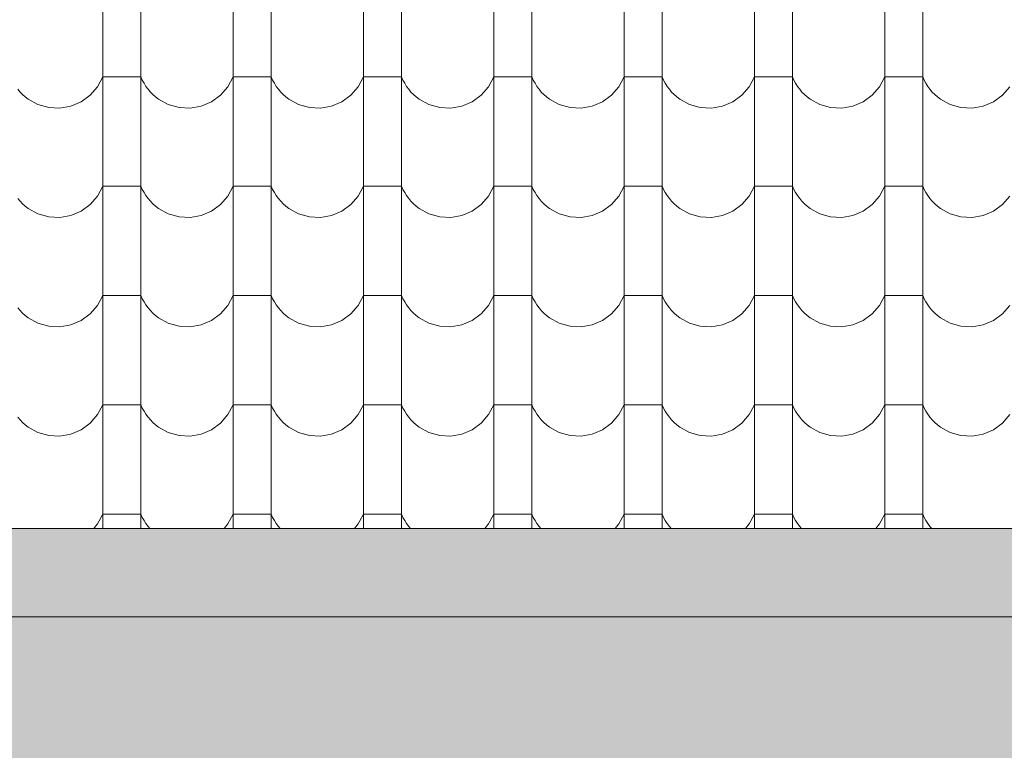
# Model space of a CAD drawing. Header units: millimetres. Extents: x -68772 to 137055, y -73300 to 19650.
# Tile 171 of 212: x 75550 to 77171, y -39170 to -37967. Entities that reach past the tile are written whole.
import ezdxf

# ---------------------------------------------------------------- set-up
doc = ezdxf.new("R2010")
doc.units = ezdxf.units.MM
doc.header["$MEASUREMENT"] = 0
doc.linetypes.add('Przerywana', pattern=[480, 240, -240])
for name, color, linetype, lineweight in [('Nowe_440-K Belki_Nr_pióra__1', 7, 'Continuous', 18), ('Nowe_810-G Ogólne_Nr_pióra__1', 7, 'Continuous', 18), ('Nowe_810-G Ogólne_Nr_pióra__22', 22, 'Continuous', 18), ('Nowe_810-G Ogólne_Nr_pióra__26', 13, 'Continuous', 18)]:
    doc.layers.add(name, color=color, linetype=linetype, lineweight=lineweight)

# ---------------------------------------------------------------- blocks, each defined once
blk = doc.blocks.new('*X46')
at = {"layer": 'Nowe_810-G Ogólne_Nr_pióra__26', "color": 13, "linetype": 'Continuous', "lineweight": 18}
for p, q in [((75687.3, -37810.5), (75687.3, -37990.5)), ((75749.7, -37810.5), (75749.7, -37990.5)), ((75901.8, -37810.5), (75901.8, -37990.5)), ((75964.2, -37810.5), (75964.2, -37990.5)), ((76116.3, -37810.5), (76116.3, -37990.5)), ((76178.7, -37810.5), (76178.7, -37990.5)), ((76330.8, -37810.5), (76330.8, -37990.5)), ((76393.2, -37810.5), (76393.2, -37990.5)), ((76545.3, -37810.5), (76545.3, -37990.5)), ((76607.7, -37810.5), (76607.7, -37990.5)), ((76759.8, -37810.5), (76759.8, -37990.5)), ((76822.2, -37810.5), (76822.2, -37990.5)), ((76974.3, -37810.5), (76974.3, -37990.5)), ((77036.7, -37810.5), (77036.7, -37990.5)), ((75687.3, -37990.5), (75687.3, -38170.6)), ((75749.7, -37990.5), (75749.7, -38170.6)), ((75901.8, -37990.5), (75901.8, -38170.6)), ((75964.2, -37990.5), (75964.2, -38170.6)), ((76116.3, -37990.5), (76116.3, -38170.6)), ((76178.7, -37990.5), (76178.7, -38170.6)), ((76330.8, -37990.5), (76330.8, -38170.6)), ((76393.2, -37990.5), (76393.2, -38170.6)), ((76545.3, -37990.5), (76545.3, -38170.6)), ((76607.7, -37990.5), (76607.7, -38170.6)), ((76759.8, -37990.5), (76759.8, -38170.6)), ((76822.2, -37990.5), (76822.2, -38170.6)), ((76974.3, -37990.5), (76974.3, -38170.6)), ((77036.7, -37990.5), (77036.7, -38170.6)), ((75678.6, -38077.1), (75687.3, -38060.8)), ((75718.5, -38060.8), (75687.3, -38060.8)), ((75749.7, -38060.8), (75718.5, -38060.8)), ((75749.7, -38060.8), (75752.1, -38066.2)), ((75752.1, -38066.2), (75754.9, -38071.5)), ((75893.1, -38077.1), (75901.8, -38060.8)), ((75933, -38060.8), (75901.8, -38060.8)), ((75964.2, -38060.8), (75933, -38060.8)), ((75964.2, -38060.8), (75966.6, -38066.2)), ((75966.6, -38066.2), (75969.4, -38071.5)), ((76107.6, -38077.1), (76116.3, -38060.8)), ((76147.5, -38060.8), (76116.3, -38060.8)), ((76178.7, -38060.8), (76147.5, -38060.8)), ((76178.7, -38060.8), (76181.1, -38066.2)), ((76181.1, -38066.2), (76183.9, -38071.5)), ((76322.1, -38077.1), (76330.8, -38060.8)), ((76362, -38060.8), (76330.8, -38060.8)), ((76393.2, -38060.8), (76362, -38060.8)), ((76393.2, -38060.8), (76395.6, -38066.2)), ((76395.6, -38066.2), (76398.4, -38071.5)), ((76536.6, -38077.1), (76545.3, -38060.8)), ((76576.5, -38060.8), (76545.3, -38060.8)), ((76607.7, -38060.8), (76576.5, -38060.8)), ((76607.7, -38060.8), (76610.1, -38066.2)), ((76610.1, -38066.2), (76612.9, -38071.5)), ((76751.1, -38077.1), (76759.8, -38060.8)), ((76791, -38060.8), (76759.8, -38060.8)), ((76822.2, -38060.8), (76791, -38060.8)), ((76822.2, -38060.8), (76824.6, -38066.2)), ((76824.6, -38066.2), (76827.4, -38071.5)), ((76965.6, -38077.1), (76974.3, -38060.8)), ((77005.5, -38060.8), (76974.3, -38060.8)), ((77036.7, -38060.8), (77005.5, -38060.8)), ((77036.7, -38060.8), (77039.1, -38066.2)), ((77039.1, -38066.2), (77041.9, -38071.5)), ((75547, -38081.3), (75550.8, -38085.8)), ((75666.5, -38091), (75678.6, -38077.1)), ((75754.9, -38071.5), (75758, -38076.5)), ((75758, -38076.5), (75761.5, -38081.3)), ((75761.5, -38081.3), (75765.3, -38085.8)), ((75881, -38091), (75893.1, -38077.1)), ((75969.4, -38071.5), (75972.5, -38076.5)), ((75972.5, -38076.5), (75976, -38081.3)), ((75976, -38081.3), (75979.8, -38085.8)), ((76095.5, -38091), (76107.6, -38077.1)), ((76183.9, -38071.5), (76187, -38076.5)), ((76187, -38076.5), (76190.5, -38081.3)), ((76190.5, -38081.3), (76194.3, -38085.8)), ((76310, -38091), (76322.1, -38077.1)), ((76398.4, -38071.5), (76401.5, -38076.5)), ((76401.5, -38076.5), (76405, -38081.3)), ((76405, -38081.3), (76408.8, -38085.8)), ((76524.5, -38091), (76536.6, -38077.1)), ((76612.9, -38071.5), (76616, -38076.5)), ((76616, -38076.5), (76619.5, -38081.3)), ((76619.5, -38081.3), (76623.3, -38085.8)), ((76739, -38091), (76751.1, -38077.1)), ((76827.4, -38071.5), (76830.5, -38076.5)), ((76830.5, -38076.5), (76834, -38081.3)), ((76834, -38081.3), (76837.8, -38085.8)), ((76953.5, -38091), (76965.6, -38077.1)), ((77041.9, -38071.5), (77045, -38076.5)), ((77045, -38076.5), (77048.5, -38081.3)), ((77048.5, -38081.3), (77052.3, -38085.8)), ((77168, -38091), (77180.1, -38077.1)), ((75550.8, -38085.8), (75554.9, -38090)), ((75554.9, -38090), (75559.4, -38093.9)), ((75559.4, -38093.9), (75564.1, -38097.5)), ((75564.1, -38097.5), (75580.3, -38106.4)), ((75651.6, -38101.9), (75666.5, -38091)), ((75765.3, -38085.8), (75769.4, -38090)), ((75769.4, -38090), (75773.9, -38093.9)), ((75773.9, -38093.9), (75778.6, -38097.5)), ((75778.6, -38097.5), (75794.8, -38106.4)), ((75866.1, -38101.9), (75881, -38091)), ((75979.8, -38085.8), (75983.9, -38090)), ((75983.9, -38090), (75988.4, -38093.9)), ((75988.4, -38093.9), (75993.1, -38097.5)), ((75993.1, -38097.5), (76009.3, -38106.4)), ((76080.6, -38101.9), (76095.5, -38091)), ((76194.3, -38085.8), (76198.4, -38090)), ((76198.4, -38090), (76202.9, -38093.9)), ((76202.9, -38093.9), (76207.6, -38097.5)), ((76207.6, -38097.5), (76223.8, -38106.4)), ((76295.1, -38101.9), (76310, -38091)), ((76408.8, -38085.8), (76412.9, -38090)), ((76412.9, -38090), (76417.4, -38093.9)), ((76417.4, -38093.9), (76422.1, -38097.5)), ((76422.1, -38097.5), (76438.3, -38106.4)), ((76509.6, -38101.9), (76524.5, -38091)), ((76623.3, -38085.8), (76627.4, -38090)), ((76627.4, -38090), (76631.9, -38093.9)), ((76631.9, -38093.9), (76636.6, -38097.5)), ((76636.6, -38097.5), (76652.8, -38106.4)), ((76724.1, -38101.9), (76739, -38091)), ((76837.8, -38085.8), (76841.9, -38090)), ((76841.9, -38090), (76846.4, -38093.9)), ((76846.4, -38093.9), (76851.1, -38097.5)), ((76851.1, -38097.5), (76867.3, -38106.4)), ((76938.6, -38101.9), (76953.5, -38091)), ((77052.3, -38085.8), (77056.4, -38090)), ((77056.4, -38090), (77060.9, -38093.9)), ((77060.9, -38093.9), (77065.6, -38097.5)), ((77065.6, -38097.5), (77081.8, -38106.4)), ((77153.1, -38101.9), (77168, -38091)), ((75580.3, -38106.4), (75598, -38111.4)), ((75598, -38111.4), (75616.4, -38112.4)), ((75616.4, -38112.4), (75634.6, -38109.1)), ((75634.6, -38109.1), (75651.6, -38101.9)), ((75794.8, -38106.4), (75812.5, -38111.4)), ((75812.5, -38111.4), (75830.9, -38112.4)), ((75830.9, -38112.4), (75849.1, -38109.1)), ((75849.1, -38109.1), (75866.1, -38101.9)), ((76009.3, -38106.4), (76027, -38111.4)), ((76027, -38111.4), (76045.4, -38112.4)), ((76045.4, -38112.4), (76063.6, -38109.1)), ((76063.6, -38109.1), (76080.6, -38101.9)), ((76223.8, -38106.4), (76241.5, -38111.4)), ((76241.5, -38111.4), (76259.9, -38112.4)), ((76259.9, -38112.4), (76278.1, -38109.1)), ((76278.1, -38109.1), (76295.1, -38101.9)), ((76438.3, -38106.4), (76456, -38111.4)), ((76456, -38111.4), (76474.4, -38112.4)), ((76474.4, -38112.4), (76492.6, -38109.1)), ((76492.6, -38109.1), (76509.6, -38101.9)), ((76652.8, -38106.4), (76670.5, -38111.4)), ((76670.5, -38111.4), (76688.9, -38112.4)), ((76688.9, -38112.4), (76707.1, -38109.1)), ((76707.1, -38109.1), (76724.1, -38101.9)), ((76867.3, -38106.4), (76885, -38111.4)), ((76885, -38111.4), (76903.4, -38112.4)), ((76903.4, -38112.4), (76921.6, -38109.1)), ((76921.6, -38109.1), (76938.6, -38101.9)), ((77081.8, -38106.4), (77099.5, -38111.4)), ((77099.5, -38111.4), (77117.9, -38112.4)), ((77117.9, -38112.4), (77136.1, -38109.1)), ((77136.1, -38109.1), (77153.1, -38101.9)), ((75687.3, -38170.6), (75687.3, -38350.6)), ((75749.7, -38170.6), (75749.7, -38350.6)), ((75901.8, -38170.6), (75901.8, -38350.6)), ((75964.2, -38170.6), (75964.2, -38350.6)), ((76116.3, -38170.6), (76116.3, -38350.6)), ((76178.7, -38170.6), (76178.7, -38350.6)), ((76330.8, -38170.6), (76330.8, -38350.6)), ((76393.2, -38170.6), (76393.2, -38350.6)), ((76545.3, -38170.6), (76545.3, -38350.6)), ((76607.7, -38170.6), (76607.7, -38350.6)), ((76759.8, -38170.6), (76759.8, -38350.6)), ((76822.2, -38170.6), (76822.2, -38350.6)), ((76974.3, -38170.6), (76974.3, -38350.6)), ((77036.7, -38170.6), (77036.7, -38350.6)), ((75678.6, -38257.1), (75687.3, -38240.8)), ((75718.5, -38240.8), (75687.3, -38240.8)), ((75749.7, -38240.8), (75718.5, -38240.8)), ((75749.7, -38240.8), (75752.1, -38246.3)), ((75893.1, -38257.1), (75901.8, -38240.8)), ((75933, -38240.8), (75901.8, -38240.8)), ((75964.2, -38240.8), (75933, -38240.8)), ((75964.2, -38240.8), (75966.6, -38246.3)), ((76107.6, -38257.1), (76116.3, -38240.8)), ((76147.5, -38240.8), (76116.3, -38240.8)), ((76178.7, -38240.8), (76147.5, -38240.8)), ((76178.7, -38240.8), (76181.1, -38246.3)), ((76322.1, -38257.1), (76330.8, -38240.8)), ((76362, -38240.8), (76330.8, -38240.8)), ((76393.2, -38240.8), (76362, -38240.8)), ((76393.2, -38240.8), (76395.6, -38246.3)), ((76536.6, -38257.1), (76545.3, -38240.8)), ((76576.5, -38240.8), (76545.3, -38240.8)), ((76607.7, -38240.8), (76576.5, -38240.8)), ((76607.7, -38240.8), (76610.1, -38246.3)), ((76751.1, -38257.1), (76759.8, -38240.8)), ((76791, -38240.8), (76759.8, -38240.8)), ((76822.2, -38240.8), (76791, -38240.8)), ((76822.2, -38240.8), (76824.6, -38246.3)), ((76965.6, -38257.1), (76974.3, -38240.8)), ((77005.5, -38240.8), (76974.3, -38240.8)), ((77036.7, -38240.8), (77005.5, -38240.8)), ((77036.7, -38240.8), (77039.1, -38246.3)), ((75666.5, -38271.1), (75678.6, -38257.1)), ((75752.1, -38246.3), (75754.9, -38251.5)), ((75754.9, -38251.5), (75758, -38256.5)), ((75758, -38256.5), (75761.5, -38261.3)), ((75881, -38271.1), (75893.1, -38257.1)), ((75966.6, -38246.3), (75969.4, -38251.5)), ((75969.4, -38251.5), (75972.5, -38256.5)), ((75972.5, -38256.5), (75976, -38261.3)), ((76095.5, -38271.1), (76107.6, -38257.1)), ((76181.1, -38246.3), (76183.9, -38251.5)), ((76183.9, -38251.5), (76187, -38256.5)), ((76187, -38256.5), (76190.5, -38261.3)), ((76310, -38271.1), (76322.1, -38257.1)), ((76395.6, -38246.3), (76398.4, -38251.5)), ((76398.4, -38251.5), (76401.5, -38256.5)), ((76401.5, -38256.5), (76405, -38261.3)), ((76524.5, -38271.1), (76536.6, -38257.1)), ((76610.1, -38246.3), (76612.9, -38251.5)), ((76612.9, -38251.5), (76616, -38256.5)), ((76616, -38256.5), (76619.5, -38261.3)), ((76739, -38271.1), (76751.1, -38257.1)), ((76824.6, -38246.3), (76827.4, -38251.5)), ((76827.4, -38251.5), (76830.5, -38256.5)), ((76830.5, -38256.5), (76834, -38261.3)), ((76953.5, -38271.1), (76965.6, -38257.1)), ((77039.1, -38246.3), (77041.9, -38251.5)), ((77041.9, -38251.5), (77045, -38256.5)), ((77045, -38256.5), (77048.5, -38261.3)), ((77168, -38271.1), (77180.1, -38257.1)), ((75547, -38261.3), (75550.8, -38265.8)), ((75550.8, -38265.8), (75554.9, -38270.1)), ((75554.9, -38270.1), (75559.4, -38274)), ((75559.4, -38274), (75564.1, -38277.6)), ((75651.6, -38281.9), (75666.5, -38271.1)), ((75761.5, -38261.3), (75765.3, -38265.8)), ((75765.3, -38265.8), (75769.4, -38270.1)), ((75769.4, -38270.1), (75773.9, -38274)), ((75773.9, -38274), (75778.6, -38277.6)), ((75866.1, -38281.9), (75881, -38271.1)), ((75976, -38261.3), (75979.8, -38265.8)), ((75979.8, -38265.8), (75983.9, -38270.1)), ((75983.9, -38270.1), (75988.4, -38274)), ((75988.4, -38274), (75993.1, -38277.6)), ((76080.6, -38281.9), (76095.5, -38271.1)), ((76190.5, -38261.3), (76194.3, -38265.8)), ((76194.3, -38265.8), (76198.4, -38270.1)), ((76198.4, -38270.1), (76202.9, -38274)), ((76202.9, -38274), (76207.6, -38277.6)), ((76295.1, -38281.9), (76310, -38271.1)), ((76405, -38261.3), (76408.8, -38265.8)), ((76408.8, -38265.8), (76412.9, -38270.1)), ((76412.9, -38270.1), (76417.4, -38274)), ((76417.4, -38274), (76422.1, -38277.6)), ((76509.6, -38281.9), (76524.5, -38271.1)), ((76619.5, -38261.3), (76623.3, -38265.8)), ((76623.3, -38265.8), (76627.4, -38270.1)), ((76627.4, -38270.1), (76631.9, -38274)), ((76631.9, -38274), (76636.6, -38277.6)), ((76724.1, -38281.9), (76739, -38271.1)), ((76834, -38261.3), (76837.8, -38265.8)), ((76837.8, -38265.8), (76841.9, -38270.1)), ((76841.9, -38270.1), (76846.4, -38274)), ((76846.4, -38274), (76851.1, -38277.6)), ((76938.6, -38281.9), (76953.5, -38271.1)), ((77048.5, -38261.3), (77052.3, -38265.8)), ((77052.3, -38265.8), (77056.4, -38270.1)), ((77056.4, -38270.1), (77060.9, -38274)), ((77060.9, -38274), (77065.6, -38277.6)), ((77153.1, -38281.9), (77168, -38271.1)), ((75564.1, -38277.6), (75580.3, -38286.5)), ((75580.3, -38286.5), (75598, -38291.5)), ((75598, -38291.5), (75616.4, -38292.4)), ((75616.4, -38292.4), (75634.6, -38289.2)), ((75634.6, -38289.2), (75651.6, -38281.9)), ((75778.6, -38277.6), (75794.8, -38286.5)), ((75794.8, -38286.5), (75812.5, -38291.5)), ((75812.5, -38291.5), (75830.9, -38292.4)), ((75830.9, -38292.4), (75849.1, -38289.2)), ((75849.1, -38289.2), (75866.1, -38281.9)), ((75993.1, -38277.6), (76009.3, -38286.5)), ((76009.3, -38286.5), (76027, -38291.5)), ((76027, -38291.5), (76045.4, -38292.4)), ((76045.4, -38292.4), (76063.6, -38289.2)), ((76063.6, -38289.2), (76080.6, -38281.9)), ((76207.6, -38277.6), (76223.8, -38286.5)), ((76223.8, -38286.5), (76241.5, -38291.5)), ((76241.5, -38291.5), (76259.9, -38292.4)), ((76259.9, -38292.4), (76278.1, -38289.2)), ((76278.1, -38289.2), (76295.1, -38281.9)), ((76422.1, -38277.6), (76438.3, -38286.5)), ((76438.3, -38286.5), (76456, -38291.5)), ((76456, -38291.5), (76474.4, -38292.4)), ((76474.4, -38292.4), (76492.6, -38289.2)), ((76492.6, -38289.2), (76509.6, -38281.9)), ((76636.6, -38277.6), (76652.8, -38286.5)), ((76652.8, -38286.5), (76670.5, -38291.5)), ((76670.5, -38291.5), (76688.9, -38292.4)), ((76688.9, -38292.4), (76707.1, -38289.2)), ((76707.1, -38289.2), (76724.1, -38281.9)), ((76851.1, -38277.6), (76867.3, -38286.5)), ((76867.3, -38286.5), (76885, -38291.5)), ((76885, -38291.5), (76903.4, -38292.4)), ((76903.4, -38292.4), (76921.6, -38289.2)), ((76921.6, -38289.2), (76938.6, -38281.9)), ((77065.6, -38277.6), (77081.8, -38286.5)), ((77081.8, -38286.5), (77099.5, -38291.5)), ((77099.5, -38291.5), (77117.9, -38292.4)), ((77117.9, -38292.4), (77136.1, -38289.2)), ((77136.1, -38289.2), (77153.1, -38281.9)), ((75687.3, -38350.6), (75687.3, -38530.7)), ((75749.7, -38350.6), (75749.7, -38530.7)), ((75901.8, -38350.6), (75901.8, -38530.7)), ((75964.2, -38350.6), (75964.2, -38530.7)), ((76116.3, -38350.6), (76116.3, -38530.7)), ((76178.7, -38350.6), (76178.7, -38530.7)), ((76330.8, -38350.6), (76330.8, -38530.7)), ((76393.2, -38350.6), (76393.2, -38530.7)), ((76545.3, -38350.6), (76545.3, -38530.7)), ((76607.7, -38350.6), (76607.7, -38530.7)), ((76759.8, -38350.6), (76759.8, -38530.7)), ((76822.2, -38350.6), (76822.2, -38530.7)), ((76974.3, -38350.6), (76974.3, -38530.7)), ((77036.7, -38350.6), (77036.7, -38530.7)), ((75678.6, -38437.2), (75687.3, -38420.9)), ((75718.5, -38420.9), (75687.3, -38420.9)), ((75749.7, -38420.9), (75718.5, -38420.9)), ((75749.7, -38420.9), (75752.1, -38426.3)), ((75893.1, -38437.2), (75901.8, -38420.9)), ((75933, -38420.9), (75901.8, -38420.9)), ((75964.2, -38420.9), (75933, -38420.9)), ((75964.2, -38420.9), (75966.6, -38426.3)), ((76107.6, -38437.2), (76116.3, -38420.9)), ((76147.5, -38420.9), (76116.3, -38420.9)), ((76178.7, -38420.9), (76147.5, -38420.9)), ((76178.7, -38420.9), (76181.1, -38426.3)), ((76322.1, -38437.2), (76330.8, -38420.9)), ((76362, -38420.9), (76330.8, -38420.9)), ((76393.2, -38420.9), (76362, -38420.9)), ((76393.2, -38420.9), (76395.6, -38426.3)), ((76536.6, -38437.2), (76545.3, -38420.9)), ((76576.5, -38420.9), (76545.3, -38420.9)), ((76607.7, -38420.9), (76576.5, -38420.9)), ((76607.7, -38420.9), (76610.1, -38426.3)), ((76751.1, -38437.2), (76759.8, -38420.9)), ((76791, -38420.9), (76759.8, -38420.9)), ((76822.2, -38420.9), (76791, -38420.9)), ((76822.2, -38420.9), (76824.6, -38426.3)), ((76965.6, -38437.2), (76974.3, -38420.9)), ((77005.5, -38420.9), (76974.3, -38420.9)), ((77036.7, -38420.9), (77005.5, -38420.9)), ((77036.7, -38420.9), (77039.1, -38426.3)), ((75666.5, -38451.1), (75678.6, -38437.2)), ((75752.1, -38426.3), (75754.9, -38431.6)), ((75754.9, -38431.6), (75758, -38436.6)), ((75758, -38436.6), (75761.5, -38441.4)), ((75881, -38451.1), (75893.1, -38437.2)), ((75966.6, -38426.3), (75969.4, -38431.6)), ((75969.4, -38431.6), (75972.5, -38436.6)), ((75972.5, -38436.6), (75976, -38441.4)), ((76095.5, -38451.1), (76107.6, -38437.2)), ((76181.1, -38426.3), (76183.9, -38431.6)), ((76183.9, -38431.6), (76187, -38436.6)), ((76187, -38436.6), (76190.5, -38441.4)), ((76310, -38451.1), (76322.1, -38437.2)), ((76395.6, -38426.3), (76398.4, -38431.6)), ((76398.4, -38431.6), (76401.5, -38436.6)), ((76401.5, -38436.6), (76405, -38441.4)), ((76524.5, -38451.1), (76536.6, -38437.2)), ((76610.1, -38426.3), (76612.9, -38431.6)), ((76612.9, -38431.6), (76616, -38436.6)), ((76616, -38436.6), (76619.5, -38441.4)), ((76739, -38451.1), (76751.1, -38437.2)), ((76824.6, -38426.3), (76827.4, -38431.6)), ((76827.4, -38431.6), (76830.5, -38436.6)), ((76830.5, -38436.6), (76834, -38441.4)), ((76953.5, -38451.1), (76965.6, -38437.2)), ((77039.1, -38426.3), (77041.9, -38431.6)), ((77041.9, -38431.6), (77045, -38436.6)), ((77045, -38436.6), (77048.5, -38441.4)), ((77168, -38451.1), (77180.1, -38437.2)), ((75547, -38441.4), (75550.8, -38445.9)), ((75550.8, -38445.9), (75554.9, -38450.1)), ((75554.9, -38450.1), (75559.4, -38454)), ((75559.4, -38454), (75564.1, -38457.6)), ((75651.6, -38462), (75666.5, -38451.1)), ((75761.5, -38441.4), (75765.3, -38445.9)), ((75765.3, -38445.9), (75769.4, -38450.1)), ((75769.4, -38450.1), (75773.9, -38454)), ((75773.9, -38454), (75778.6, -38457.6)), ((75866.1, -38462), (75881, -38451.1)), ((75976, -38441.4), (75979.8, -38445.9)), ((75979.8, -38445.9), (75983.9, -38450.1)), ((75983.9, -38450.1), (75988.4, -38454)), ((75988.4, -38454), (75993.1, -38457.6)), ((76080.6, -38462), (76095.5, -38451.1)), ((76190.5, -38441.4), (76194.3, -38445.9)), ((76194.3, -38445.9), (76198.4, -38450.1)), ((76198.4, -38450.1), (76202.9, -38454)), ((76202.9, -38454), (76207.6, -38457.6)), ((76295.1, -38462), (76310, -38451.1)), ((76405, -38441.4), (76408.8, -38445.9)), ((76408.8, -38445.9), (76412.9, -38450.1)), ((76412.9, -38450.1), (76417.4, -38454)), ((76417.4, -38454), (76422.1, -38457.6)), ((76509.6, -38462), (76524.5, -38451.1)), ((76619.5, -38441.4), (76623.3, -38445.9)), ((76623.3, -38445.9), (76627.4, -38450.1)), ((76627.4, -38450.1), (76631.9, -38454)), ((76631.9, -38454), (76636.6, -38457.6)), ((76724.1, -38462), (76739, -38451.1)), ((76834, -38441.4), (76837.8, -38445.9)), ((76837.8, -38445.9), (76841.9, -38450.1)), ((76841.9, -38450.1), (76846.4, -38454)), ((76846.4, -38454), (76851.1, -38457.6)), ((76938.6, -38462), (76953.5, -38451.1)), ((77048.5, -38441.4), (77052.3, -38445.9)), ((77052.3, -38445.9), (77056.4, -38450.1)), ((77056.4, -38450.1), (77060.9, -38454)), ((77060.9, -38454), (77065.6, -38457.6)), ((77153.1, -38462), (77168, -38451.1)), ((75564.1, -38457.6), (75580.3, -38466.5)), ((75580.3, -38466.5), (75598, -38471.5)), ((75616.4, -38472.5), (75634.6, -38469.2)), ((75634.6, -38469.2), (75651.6, -38462)), ((75778.6, -38457.6), (75794.8, -38466.5)), ((75794.8, -38466.5), (75812.5, -38471.5)), ((75830.9, -38472.5), (75849.1, -38469.2)), ((75849.1, -38469.2), (75866.1, -38462)), ((75993.1, -38457.6), (76009.3, -38466.5)), ((76009.3, -38466.5), (76027, -38471.5)), ((76045.4, -38472.5), (76063.6, -38469.2)), ((76063.6, -38469.2), (76080.6, -38462)), ((76207.6, -38457.6), (76223.8, -38466.5)), ((76223.8, -38466.5), (76241.5, -38471.5)), ((76259.9, -38472.5), (76278.1, -38469.2)), ((76278.1, -38469.2), (76295.1, -38462)), ((76422.1, -38457.6), (76438.3, -38466.5)), ((76438.3, -38466.5), (76456, -38471.5)), ((76474.4, -38472.5), (76492.6, -38469.2)), ((76492.6, -38469.2), (76509.6, -38462)), ((76636.6, -38457.6), (76652.8, -38466.5)), ((76652.8, -38466.5), (76670.5, -38471.5)), ((76688.9, -38472.5), (76707.1, -38469.2)), ((76707.1, -38469.2), (76724.1, -38462)), ((76851.1, -38457.6), (76867.3, -38466.5)), ((76867.3, -38466.5), (76885, -38471.5)), ((76903.4, -38472.5), (76921.6, -38469.2)), ((76921.6, -38469.2), (76938.6, -38462)), ((77065.6, -38457.6), (77081.8, -38466.5)), ((77081.8, -38466.5), (77099.5, -38471.5)), ((77117.9, -38472.5), (77136.1, -38469.2)), ((77136.1, -38469.2), (77153.1, -38462)), ((75598, -38471.5), (75616.4, -38472.5)), ((75812.5, -38471.5), (75830.9, -38472.5)), ((76027, -38471.5), (76045.4, -38472.5)), ((76241.5, -38471.5), (76259.9, -38472.5)), ((76456, -38471.5), (76474.4, -38472.5)), ((76670.5, -38471.5), (76688.9, -38472.5)), ((76885, -38471.5), (76903.4, -38472.5)), ((77099.5, -38471.5), (77117.9, -38472.5)), ((75687.3, -38530.7), (75687.3, -38710.8)), ((75749.7, -38530.7), (75749.7, -38710.8)), ((75901.8, -38530.7), (75901.8, -38710.8)), ((75964.2, -38530.7), (75964.2, -38710.8)), ((76116.3, -38530.7), (76116.3, -38710.8)), ((76178.7, -38530.7), (76178.7, -38710.8)), ((76330.8, -38530.7), (76330.8, -38710.8)), ((76393.2, -38530.7), (76393.2, -38710.8)), ((76545.3, -38530.7), (76545.3, -38710.8)), ((76607.7, -38530.7), (76607.7, -38710.8)), ((76759.8, -38530.7), (76759.8, -38710.8)), ((76822.2, -38530.7), (76822.2, -38710.8)), ((76974.3, -38530.7), (76974.3, -38710.8)), ((77036.7, -38530.7), (77036.7, -38710.8)), ((75678.6, -38617.2), (75687.3, -38600.9)), ((75718.5, -38600.9), (75687.3, -38600.9)), ((75749.7, -38600.9), (75718.5, -38600.9)), ((75749.7, -38600.9), (75752.1, -38606.4)), ((75893.1, -38617.2), (75901.8, -38600.9)), ((75933, -38600.9), (75901.8, -38600.9)), ((75964.2, -38600.9), (75933, -38600.9)), ((75964.2, -38600.9), (75966.6, -38606.4)), ((76107.6, -38617.2), (76116.3, -38600.9)), ((76147.5, -38600.9), (76116.3, -38600.9)), ((76178.7, -38600.9), (76147.5, -38600.9)), ((76178.7, -38600.9), (76181.1, -38606.4)), ((76322.1, -38617.2), (76330.8, -38600.9)), ((76362, -38600.9), (76330.8, -38600.9)), ((76393.2, -38600.9), (76362, -38600.9)), ((76393.2, -38600.9), (76395.6, -38606.4)), ((76536.6, -38617.2), (76545.3, -38600.9)), ((76576.5, -38600.9), (76545.3, -38600.9)), ((76607.7, -38600.9), (76576.5, -38600.9)), ((76607.7, -38600.9), (76610.1, -38606.4)), ((76751.1, -38617.2), (76759.8, -38600.9)), ((76791, -38600.9), (76759.8, -38600.9)), ((76822.2, -38600.9), (76791, -38600.9)), ((76822.2, -38600.9), (76824.6, -38606.4)), ((76965.6, -38617.2), (76974.3, -38600.9)), ((77005.5, -38600.9), (76974.3, -38600.9)), ((77036.7, -38600.9), (77005.5, -38600.9)), ((77036.7, -38600.9), (77039.1, -38606.4)), ((75666.5, -38631.2), (75678.6, -38617.2)), ((75752.1, -38606.4), (75754.9, -38611.6)), ((75754.9, -38611.6), (75758, -38616.6)), ((75758, -38616.6), (75761.5, -38621.4)), ((75881, -38631.2), (75893.1, -38617.2)), ((75966.6, -38606.4), (75969.4, -38611.6)), ((75969.4, -38611.6), (75972.5, -38616.6)), ((75972.5, -38616.6), (75976, -38621.4)), ((76095.5, -38631.2), (76107.6, -38617.2)), ((76181.1, -38606.4), (76183.9, -38611.6)), ((76183.9, -38611.6), (76187, -38616.6)), ((76187, -38616.6), (76190.5, -38621.4)), ((76310, -38631.2), (76322.1, -38617.2)), ((76395.6, -38606.4), (76398.4, -38611.6)), ((76398.4, -38611.6), (76401.5, -38616.6)), ((76401.5, -38616.6), (76405, -38621.4)), ((76524.5, -38631.2), (76536.6, -38617.2)), ((76610.1, -38606.4), (76612.9, -38611.6)), ((76612.9, -38611.6), (76616, -38616.6)), ((76616, -38616.6), (76619.5, -38621.4)), ((76739, -38631.2), (76751.1, -38617.2)), ((76824.6, -38606.4), (76827.4, -38611.6)), ((76827.4, -38611.6), (76830.5, -38616.6)), ((76830.5, -38616.6), (76834, -38621.4)), ((76953.5, -38631.2), (76965.6, -38617.2)), ((77039.1, -38606.4), (77041.9, -38611.6)), ((77041.9, -38611.6), (77045, -38616.6)), ((77045, -38616.6), (77048.5, -38621.4)), ((77168, -38631.2), (77180.1, -38617.2)), ((75547, -38621.4), (75550.8, -38625.9)), ((75550.8, -38625.9), (75554.9, -38630.2)), ((75554.9, -38630.2), (75559.4, -38634.1)), ((75651.6, -38642), (75666.5, -38631.2)), ((75761.5, -38621.4), (75765.3, -38625.9)), ((75765.3, -38625.9), (75769.4, -38630.2)), ((75769.4, -38630.2), (75773.9, -38634.1)), ((75866.1, -38642), (75881, -38631.2)), ((75976, -38621.4), (75979.8, -38625.9)), ((75979.8, -38625.9), (75983.9, -38630.2)), ((75983.9, -38630.2), (75988.4, -38634.1)), ((76080.6, -38642), (76095.5, -38631.2)), ((76190.5, -38621.4), (76194.3, -38625.9)), ((76194.3, -38625.9), (76198.4, -38630.2)), ((76198.4, -38630.2), (76202.9, -38634.1)), ((76295.1, -38642), (76310, -38631.2)), ((76405, -38621.4), (76408.8, -38625.9)), ((76408.8, -38625.9), (76412.9, -38630.2)), ((76412.9, -38630.2), (76417.4, -38634.1)), ((76509.6, -38642), (76524.5, -38631.2)), ((76619.5, -38621.4), (76623.3, -38625.9)), ((76623.3, -38625.9), (76627.4, -38630.2)), ((76627.4, -38630.2), (76631.9, -38634.1)), ((76724.1, -38642), (76739, -38631.2)), ((76834, -38621.4), (76837.8, -38625.9)), ((76837.8, -38625.9), (76841.9, -38630.2)), ((76841.9, -38630.2), (76846.4, -38634.1)), ((76938.6, -38642), (76953.5, -38631.2)), ((77048.5, -38621.4), (77052.3, -38625.9)), ((77052.3, -38625.9), (77056.4, -38630.2)), ((77056.4, -38630.2), (77060.9, -38634.1)), ((77153.1, -38642), (77168, -38631.2)), ((75559.4, -38634.1), (75564.1, -38637.7)), ((75564.1, -38637.7), (75580.3, -38646.6)), ((75580.3, -38646.6), (75598, -38651.6)), ((75616.4, -38652.5), (75634.6, -38649.3)), ((75634.6, -38649.3), (75651.6, -38642)), ((75773.9, -38634.1), (75778.6, -38637.7)), ((75778.6, -38637.7), (75794.8, -38646.6)), ((75794.8, -38646.6), (75812.5, -38651.6)), ((75830.9, -38652.5), (75849.1, -38649.3)), ((75849.1, -38649.3), (75866.1, -38642)), ((75988.4, -38634.1), (75993.1, -38637.7)), ((75993.1, -38637.7), (76009.3, -38646.6)), ((76009.3, -38646.6), (76027, -38651.6)), ((76045.4, -38652.5), (76063.6, -38649.3)), ((76063.6, -38649.3), (76080.6, -38642)), ((76202.9, -38634.1), (76207.6, -38637.7)), ((76207.6, -38637.7), (76223.8, -38646.6)), ((76223.8, -38646.6), (76241.5, -38651.6)), ((76259.9, -38652.5), (76278.1, -38649.3)), ((76278.1, -38649.3), (76295.1, -38642)), ((76417.4, -38634.1), (76422.1, -38637.7)), ((76422.1, -38637.7), (76438.3, -38646.6)), ((76438.3, -38646.6), (76456, -38651.6)), ((76474.4, -38652.5), (76492.6, -38649.3)), ((76492.6, -38649.3), (76509.6, -38642)), ((76631.9, -38634.1), (76636.6, -38637.7)), ((76636.6, -38637.7), (76652.8, -38646.6)), ((76652.8, -38646.6), (76670.5, -38651.6)), ((76688.9, -38652.5), (76707.1, -38649.3)), ((76707.1, -38649.3), (76724.1, -38642)), ((76846.4, -38634.1), (76851.1, -38637.7)), ((76851.1, -38637.7), (76867.3, -38646.6)), ((76867.3, -38646.6), (76885, -38651.6)), ((76903.4, -38652.5), (76921.6, -38649.3)), ((76921.6, -38649.3), (76938.6, -38642)), ((77060.9, -38634.1), (77065.6, -38637.7)), ((77065.6, -38637.7), (77081.8, -38646.6)), ((77081.8, -38646.6), (77099.5, -38651.6)), ((77117.9, -38652.5), (77136.1, -38649.3)), ((77136.1, -38649.3), (77153.1, -38642)), ((75598, -38651.6), (75616.4, -38652.5)), ((75812.5, -38651.6), (75830.9, -38652.5)), ((76027, -38651.6), (76045.4, -38652.5)), ((76241.5, -38651.6), (76259.9, -38652.5)), ((76456, -38651.6), (76474.4, -38652.5)), ((76670.5, -38651.6), (76688.9, -38652.5)), ((76885, -38651.6), (76903.4, -38652.5)), ((77099.5, -38651.6), (77117.9, -38652.5)), ((75687.3, -38710.8), (75687.3, -38804.8)), ((75749.7, -38710.8), (75749.7, -38804.8)), ((75901.8, -38710.8), (75901.8, -38804.8)), ((75964.2, -38710.8), (75964.2, -38804.8)), ((76116.3, -38710.8), (76116.3, -38804.8)), ((76178.7, -38710.8), (76178.7, -38804.8)), ((76330.8, -38710.8), (76330.8, -38804.8)), ((76393.2, -38710.8), (76393.2, -38804.8)), ((76545.3, -38710.8), (76545.3, -38804.8)), ((76607.7, -38710.8), (76607.7, -38804.8)), ((76759.8, -38710.8), (76759.8, -38804.8)), ((76822.2, -38710.8), (76822.2, -38804.8)), ((76974.3, -38710.8), (76974.3, -38804.8)), ((77036.7, -38710.8), (77036.7, -38804.8)), ((75678.6, -38797.3), (75687.3, -38781)), ((75718.5, -38781), (75687.3, -38781)), ((75749.7, -38781), (75718.5, -38781)), ((75749.7, -38781), (75752.1, -38786.4)), ((75752.1, -38786.4), (75754.9, -38791.7)), ((75754.9, -38791.7), (75758, -38796.7)), ((75893.1, -38797.3), (75901.8, -38781)), ((75933, -38781), (75901.8, -38781)), ((75964.2, -38781), (75933, -38781)), ((75964.2, -38781), (75966.6, -38786.4)), ((75966.6, -38786.4), (75969.4, -38791.7)), ((75969.4, -38791.7), (75972.5, -38796.7)), ((76107.6, -38797.3), (76116.3, -38781)), ((76147.5, -38781), (76116.3, -38781)), ((76178.7, -38781), (76147.5, -38781)), ((76178.7, -38781), (76181.1, -38786.4)), ((76181.1, -38786.4), (76183.9, -38791.7)), ((76183.9, -38791.7), (76187, -38796.7)), ((76322.1, -38797.3), (76330.8, -38781)), ((76362, -38781), (76330.8, -38781)), ((76393.2, -38781), (76362, -38781)), ((76393.2, -38781), (76395.6, -38786.4)), ((76395.6, -38786.4), (76398.4, -38791.7)), ((76398.4, -38791.7), (76401.5, -38796.7)), ((76536.6, -38797.3), (76545.3, -38781)), ((76576.5, -38781), (76545.3, -38781)), ((76607.7, -38781), (76576.5, -38781)), ((76607.7, -38781), (76610.1, -38786.4)), ((76610.1, -38786.4), (76612.9, -38791.7)), ((76612.9, -38791.7), (76616, -38796.7)), ((76751.1, -38797.3), (76759.8, -38781)), ((76791, -38781), (76759.8, -38781)), ((76822.2, -38781), (76791, -38781)), ((76822.2, -38781), (76824.6, -38786.4)), ((76824.6, -38786.4), (76827.4, -38791.7)), ((76827.4, -38791.7), (76830.5, -38796.7)), ((76965.6, -38797.3), (76974.3, -38781)), ((77005.5, -38781), (76974.3, -38781)), ((77036.7, -38781), (77005.5, -38781)), ((77036.7, -38781), (77039.1, -38786.4)), ((77039.1, -38786.4), (77041.9, -38791.7)), ((77041.9, -38791.7), (77045, -38796.7)), ((75672.1, -38804.8), (75678.6, -38797.3)), ((75758, -38796.7), (75761.5, -38801.5)), ((75761.5, -38801.5), (75764.3, -38804.8)), ((75886.6, -38804.8), (75893.1, -38797.3)), ((75972.5, -38796.7), (75976, -38801.5)), ((75976, -38801.5), (75978.8, -38804.8)), ((76101.1, -38804.8), (76107.6, -38797.3)), ((76187, -38796.7), (76190.5, -38801.5)), ((76190.5, -38801.5), (76193.3, -38804.8)), ((76315.6, -38804.8), (76322.1, -38797.3)), ((76401.5, -38796.7), (76405, -38801.5)), ((76405, -38801.5), (76407.8, -38804.8)), ((76530.1, -38804.8), (76536.6, -38797.3)), ((76616, -38796.7), (76619.5, -38801.5)), ((76619.5, -38801.5), (76622.3, -38804.8)), ((76744.6, -38804.8), (76751.1, -38797.3)), ((76830.5, -38796.7), (76834, -38801.5)), ((76834, -38801.5), (76836.8, -38804.8)), ((76959.1, -38804.8), (76965.6, -38797.3)), ((77045, -38796.7), (77048.5, -38801.5)), ((77048.5, -38801.5), (77051.3, -38804.8))]:
    blk.add_line(p, q, dxfattribs=at)
blk = doc.blocks.new('Wypełnienie_1', base_point=(0, 2000))
at = {"layer": 'Nowe_810-G Ogólne_Nr_pióra__1', "color": 7, "linetype": 'Continuous', "lineweight": 18}
blk.add_line((89655.6, -38804.8), (67404.2, -38804.8), dxfattribs=at)
at = {"layer": 'Nowe_810-G Ogólne_Nr_pióra__26', "color": 13, "linetype": 'Continuous', "lineweight": 18}
blk.add_blockref('*X46', (0, 0), dxfattribs=at)

msp = doc.modelspace()

# ---------------------------------------------------------------- hatches: boundary and pattern name
at = {"layer": 'Nowe_810-G Ogólne_Nr_pióra__22', "linetype": 'Continuous', "lineweight": 18}
msp.add_hatch(color=22, dxfattribs=at).paths.add_polyline_path([(67346.3, -39254.8), (67353.6, -38804.8), (89655.6, -38804.8), (89655.6, -39254.8)])

# ---------------------------------------------------------------- linework, layer by layer
at = {"layer": 'Nowe_440-K Belki_Nr_pióra__1', "color": 7, "linetype": 'Continuous', "lineweight": 18}
for p, q in [((89655.6, -38804.8), (67346.3, -38804.8)), ((89655.6, -38950.5), (67346.3, -38950.5))]:
    msp.add_line(p, q, dxfattribs=at)
at = {"layer": 'Nowe_810-G Ogólne_Nr_pióra__1', "color": 7, "linetype": 'Przerywana', "lineweight": 18, "flags": 128}
msp.add_lwpolyline([(67346.3, -39254.8), (67353.6, -38804.8), (89655.6, -38804.8), (89655.6, -39254.8)], close=True, dxfattribs=at)

# ---------------------------------------------------------------- block references
at = {"layer": 'Nowe_810-G Ogólne_Nr_pióra__26', "color": 13, "linetype": 'Continuous', "lineweight": 18}
msp.add_blockref('Wypełnienie_1', (0, 2000), dxfattribs=at)

doc.saveas('drawing.dxf')
